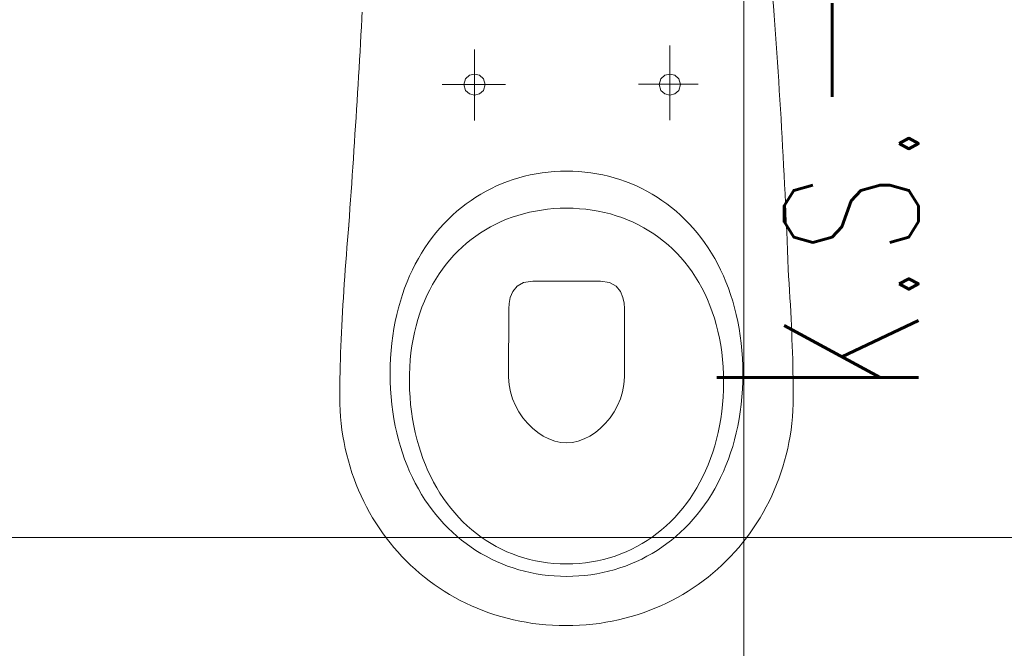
# Model space of a CAD drawing. Header units: centimetres. Extents: x 88729 to 133553, y -16225 to 14174.
# Tile 199 of 231: x 92312 to 92390, y -6382 to -6333. Entities that reach past the tile are written whole.
import ezdxf
from ezdxf.enums import TextEntityAlignment as Align

# ---------------------------------------------------------------- set-up
doc = ezdxf.new("R2010")
doc.units = ezdxf.units.CM
doc.layers.add('A-ARMATURA', color=252, linetype='Continuous', lineweight=5)
for name, color, linetype in [('A-SUFITY', 252, 'Continuous'), ('B-IWE', 252, 'Continuous'), ('B-IWE-KAN', 252, 'Continuous'), ('E_PODKLAD', 7, 'Continuous'), ('R-MET-IWE', 252, 'Continuous'), ('rz_wentylacja', 252, 'Continuous')]:
    doc.layers.add(name, color=color, linetype=linetype)
doc.styles.get("Standard").update_dxf_attribs({"font": 'txt.shx'})

# ---------------------------------------------------------------- blocks, each defined once
blk = doc.blocks.new('A$C04280096')
at = {"layer": 'A-ARMATURA'}
for p, q in [((82.03, -209.47), (82.03, -268.73)), ((-72.95, -212.51), (-72.95, -269.03)), ((-80.17, -235.82), (-77.06, -233.02)), ((-77.06, -233.02), (-73.01, -232.08)), ((-73.01, -232.08), (-68.97, -233.02)), ((-68.97, -233.02), (-65.86, -235.82)), ((74.8, -235.82), (77.92, -233.02)), ((77.92, -233.02), (81.96, -232.08)), ((81.96, -232.08), (86.01, -233.02)), ((86.01, -233.02), (89.12, -235.82)), ((-98.64, -240.47), (-48.47, -240.47)), ((-81.42, -240.48), (-80.17, -235.82)), ((-80.17, -245.15), (-81.42, -240.48)), ((-65.86, -235.82), (-64.61, -240.48)), ((-64.61, -240.49), (-65.86, -245.15)), ((-64.61, -240.48), (-64.61, -240.49)), ((57.18, -240.16), (104.61, -240.16)), ((73.56, -240.48), (74.8, -235.82)), ((74.8, -245.15), (73.56, -240.48)), ((89.12, -235.82), (90.37, -240.48)), ((90.37, -240.49), (89.12, -245.15)), ((90.37, -240.48), (90.37, -240.49)), ((-77.06, -247.95), (-80.17, -245.15)), ((-73.01, -248.89), (-77.06, -247.95)), ((-68.97, -247.95), (-73.01, -248.89)), ((-65.86, -245.15), (-68.97, -247.95)), ((77.92, -247.95), (74.8, -245.15)), ((81.96, -248.89), (77.92, -247.95)), ((86, -247.95), (81.96, -248.89)), ((89.12, -245.15), (86, -247.95)), ((-28.73, -312.16), (-33.34, -313.23)), ((-24.06, -311.25), (-28.73, -312.16)), ((-19.35, -310.5), (-24.06, -311.25)), ((-14.58, -309.92), (-19.35, -310.5)), ((-9.76, -309.5), (-14.58, -309.92)), ((-4.9, -309.25), (-9.76, -309.5)), ((0, -309.16), (-4.9, -309.25)), ((4.9, -309.25), (0, -309.16)), ((9.76, -309.5), (4.9, -309.25)), ((14.58, -309.92), (9.76, -309.5)), ((19.35, -310.5), (14.58, -309.92)), ((24.06, -311.25), (19.35, -310.5)), ((28.73, -312.16), (24.06, -311.25)), ((33.34, -313.23), (28.73, -312.16)), ((-51.17, -319.07), (-55.46, -320.92)), ((-46.81, -317.38), (-51.17, -319.07)), ((-42.38, -315.84), (-46.81, -317.38)), ((-37.89, -314.45), (-42.38, -315.84)), ((-33.34, -313.23), (-37.89, -314.45)), ((37.89, -314.45), (33.34, -313.23)), ((42.38, -315.84), (37.89, -314.45)), ((46.81, -317.38), (42.38, -315.84)), ((51.17, -319.07), (46.81, -317.38)), ((55.46, -320.92), (51.17, -319.07)), ((-67.89, -327.36), (-71.87, -329.8)), ((-63.82, -325.07), (-67.89, -327.36)), ((-59.68, -322.92), (-63.82, -325.07)), ((-55.46, -320.92), (-59.68, -322.92)), ((59.68, -322.92), (55.46, -320.92)), ((63.82, -325.07), (59.68, -322.92)), ((67.89, -327.36), (63.82, -325.07)), ((71.87, -329.8), (67.89, -327.36)), ((-79.59, -335.12), (-83.31, -338)), ((-75.77, -332.39), (-79.59, -335.12)), ((-71.87, -329.8), (-75.77, -332.39)), ((75.77, -332.39), (71.87, -329.8)), ((79.59, -335.12), (75.77, -332.39)), ((83.31, -338), (79.59, -335.12)), ((-86.95, -341.01), (-90.49, -344.16)), ((-83.31, -338), (-86.95, -341.01)), ((-34.09, -342.96), (-38.66, -344.28)), ((-29.43, -341.81), (-34.09, -342.96)), ((-24.7, -340.84), (-29.43, -341.81)), ((-19.9, -340.03), (-24.7, -340.84)), ((-15.02, -339.41), (-19.9, -340.03)), ((-10.08, -338.96), (-15.02, -339.41)), ((-5.07, -338.68), (-10.08, -338.96)), ((0, -338.59), (-5.07, -338.68)), ((5.19, -338.69), (0, -338.59)), ((10.32, -338.97), (5.19, -338.69)), ((15.37, -339.45), (10.32, -338.97)), ((20.35, -340.1), (15.37, -339.45)), ((25.25, -340.95), (20.35, -340.1)), ((30.07, -341.97), (25.25, -340.95)), ((34.81, -343.17), (30.07, -341.97)), ((39.46, -344.55), (34.81, -343.17)), ((86.95, -341.01), (83.31, -338)), ((90.49, -344.16), (86.95, -341.01)), ((-97.27, -350.88), (-100.5, -354.44)), ((-93.93, -347.45), (-97.27, -350.88)), ((-90.49, -344.16), (-93.93, -347.45)), ((-56.1, -351.2), (-60.22, -353.34)), ((-51.87, -349.23), (-56.1, -351.2)), ((-47.56, -347.41), (-51.87, -349.23)), ((-43.15, -345.76), (-47.56, -347.41)), ((-38.66, -344.28), (-43.15, -345.76)), ((44.03, -346.11), (39.46, -344.55)), ((48.5, -347.84), (44.03, -346.11)), ((52.88, -349.74), (48.5, -347.84)), ((57.15, -351.81), (52.88, -349.74)), ((93.93, -347.45), (90.49, -344.16)), ((97.27, -350.88), (93.93, -347.45)), ((100.5, -354.44), (97.27, -350.88)), ((-173.83, -364.03), (-173.36, -358.21)), ((-173.36, -358.21), (-172.87, -352.37)), ((-103.63, -358.14), (-106.66, -361.96)), ((-100.5, -354.44), (-103.63, -358.14)), ((-68.18, -358.09), (-72.01, -360.7)), ((-64.25, -355.64), (-68.18, -358.09)), ((-60.22, -353.34), (-64.25, -355.64)), ((61.33, -354.05), (57.15, -351.81)), ((65.4, -356.46), (61.33, -354.05)), ((69.37, -359.03), (65.4, -356.46)), ((73.22, -361.76), (69.37, -359.03)), ((103.63, -358.14), (100.5, -354.44)), ((106.66, -361.96), (103.63, -358.14)), ((-174.29, -369.84), (-173.83, -364.03)), ((-109.57, -365.92), (-112.36, -370)), ((-106.66, -361.96), (-109.57, -365.92)), ((-79.33, -366.37), (-82.82, -369.43)), ((-75.72, -363.46), (-79.33, -366.37)), ((-72.01, -360.7), (-75.72, -363.46)), ((76.96, -364.64), (73.22, -361.76)), ((80.59, -367.69), (76.96, -364.64)), ((109.57, -365.92), (106.66, -361.96)), ((112.36, -370), (109.57, -365.92)), ((-174.74, -375.62), (-174.29, -369.84)), ((-115.04, -374.21), (-117.6, -378.55)), ((-112.36, -370), (-115.04, -374.21)), ((-86.19, -372.63), (-89.45, -375.99)), ((-82.82, -369.43), (-86.19, -372.63)), ((84.09, -370.89), (80.59, -367.69)), ((87.47, -374.25), (84.09, -370.89)), ((90.73, -377.76), (87.47, -374.25)), ((115.04, -374.21), (112.36, -370)), ((117.6, -378.55), (115.04, -374.21)), ((-175.6, -387.13), (-175.17, -381.39)), ((-175.17, -381.39), (-174.74, -375.62)), ((-117.6, -378.55), (-120.03, -383.01)), ((-92.58, -379.48), (-95.59, -383.12)), ((-89.45, -375.99), (-92.58, -379.48)), ((93.86, -381.42), (90.73, -377.76)), ((96.85, -385.22), (93.86, -381.42)), ((120.03, -383.01), (117.6, -378.55)), ((-176, -392.84), (-175.6, -387.13)), ((-122.34, -387.59), (-124.52, -392.3)), ((-120.03, -383.01), (-122.34, -387.59)), ((-98.46, -386.9), (-101.21, -390.81)), ((-95.59, -383.12), (-98.46, -386.9)), ((99.71, -389.17), (96.85, -385.22)), ((102.43, -393.27), (99.71, -389.17)), ((122.34, -387.59), (120.03, -383.01)), ((124.52, -392.3), (122.34, -387.59)), ((175.96, -386.92), (176.34, -392.64)), ((-176.77, -404.18), (-176.4, -398.53)), ((-176.4, -398.53), (-176, -392.84)), ((-126.57, -397.12), (-128.49, -402.06)), ((-124.52, -392.3), (-126.57, -397.12)), ((-103.82, -394.86), (-106.29, -399.05)), ((-101.21, -390.81), (-103.82, -394.86)), ((-34.11, -397.56), (-39.28, -400.49)), ((-26.84, -396.45), (-34.11, -397.56)), ((-2.06, -396.45), (-26.84, -396.45)), ((26.95, -396.45), (-2.06, -396.45)), ((34.23, -397.56), (26.95, -396.45)), ((39.4, -400.49), (34.23, -397.56)), ((105.01, -397.5), (102.43, -393.27)), ((107.45, -401.88), (105.01, -397.5)), ((126.57, -397.12), (124.52, -392.3)), ((128.49, -402.06), (126.57, -397.12)), ((176.34, -392.64), (176.7, -398.34)), ((176.7, -398.34), (177.04, -404.01)), ((-177.13, -409.8), (-176.77, -404.18)), ((-128.49, -402.06), (-130.27, -407.12)), ((-108.62, -403.37), (-110.8, -407.82)), ((-106.29, -399.05), (-108.62, -403.37)), ((-42.7, -404.65), (-44.69, -409.42)), ((-39.28, -400.49), (-42.7, -404.65)), ((42.81, -404.62), (39.4, -400.49)), ((44.81, -409.36), (42.81, -404.62)), ((109.74, -406.39), (107.45, -401.88)), ((111.87, -411.04), (109.74, -406.39)), ((130.27, -407.12), (128.49, -402.06)), ((177.04, -404.01), (177.37, -409.64)), ((-177.47, -415.39), (-177.13, -409.8)), ((-131.9, -412.29), (-133.4, -417.57)), ((-130.27, -407.12), (-131.9, -412.29)), ((-112.84, -412.39), (-114.73, -417.1)), ((-110.8, -407.82), (-112.84, -412.39)), ((-45.63, -414.21), (-45.84, -418.41)), ((-44.69, -409.42), (-45.63, -414.21)), ((45.75, -414.09), (44.81, -409.36)), ((45.97, -418.21), (45.75, -414.09)), ((113.86, -415.82), (111.87, -411.04)), ((131.9, -412.29), (130.27, -407.12)), ((133.4, -417.57), (131.9, -412.29)), ((177.37, -409.64), (177.68, -415.24)), ((-178.1, -426.45), (-177.79, -420.94)), ((-177.79, -420.94), (-177.47, -415.39)), ((-133.4, -417.57), (-134.75, -422.97)), ((-116.46, -421.93), (-118.04, -426.88)), ((-114.73, -417.1), (-116.46, -421.93)), ((-45.84, -418.41), (-45.97, -472.78)), ((45.97, -472.5), (45.97, -418.21)), ((115.69, -420.74), (113.86, -415.82)), ((117.36, -425.78), (115.69, -420.74)), ((134.75, -422.97), (133.4, -417.57)), ((177.68, -415.24), (177.98, -420.8)), ((177.98, -420.8), (178.26, -426.32)), ((-178.38, -431.91), (-178.1, -426.45)), ((-135.95, -428.48), (-137, -434.1)), ((-134.75, -422.97), (-135.95, -428.48)), ((-118.04, -426.88), (-119.46, -431.95)), ((118.86, -430.95), (117.36, -425.78)), ((135.95, -428.48), (134.75, -422.97)), ((137, -434.1), (135.95, -428.48)), ((178.26, -426.32), (178.52, -431.8)), ((-178.89, -442.71), (-178.64, -437.34)), ((-178.64, -437.34), (-178.38, -431.91)), ((-137, -434.1), (-137.9, -439.82)), ((-120.71, -437.15), (-121.8, -442.46)), ((-119.46, -431.95), (-120.71, -437.15)), ((120.2, -436.25), (118.86, -430.95)), ((121.37, -441.67), (120.2, -436.25)), ((137.9, -439.82), (137, -434.1)), ((178.52, -431.8), (178.76, -437.24)), ((178.76, -437.24), (178.98, -442.63)), ((-179.1, -448.04), (-178.89, -442.71)), ((-137.9, -439.82), (-138.64, -445.65)), ((-121.8, -442.46), (-122.72, -447.88)), ((122.37, -447.21), (121.37, -441.67)), ((138.64, -445.65), (137.9, -439.82)), ((178.98, -442.63), (179.18, -447.97)), ((-179.47, -458.55), (-179.3, -453.32)), ((-179.3, -453.32), (-179.1, -448.04)), ((-139.22, -451.58), (-139.64, -457.62)), ((-138.64, -445.65), (-139.22, -451.58)), ((-122.72, -447.88), (-123.47, -453.42)), ((123.2, -452.88), (122.37, -447.21)), ((123.84, -458.66), (123.2, -452.88)), ((139.22, -451.58), (138.64, -445.65)), ((139.64, -457.62), (139.22, -451.58)), ((179.18, -447.97), (179.36, -453.26)), ((179.36, -453.26), (179.52, -458.49)), ((-179.62, -463.72), (-179.47, -458.55)), ((-139.64, -457.62), (-139.89, -463.76)), ((-124.05, -459.07), (-124.44, -464.83)), ((-123.47, -453.42), (-124.05, -459.07)), ((124.31, -464.55), (123.84, -458.66)), ((139.89, -463.76), (139.64, -457.62)), ((179.52, -458.49), (179.65, -463.67)), ((-179.84, -473.89), (-179.74, -468.83)), ((-179.74, -468.83), (-179.62, -463.72)), ((-139.89, -463.76), (-139.97, -469.99)), ((-124.44, -464.83), (-124.66, -470.71)), ((124.59, -470.56), (124.31, -464.55)), ((139.97, -469.99), (139.89, -463.76)), ((179.65, -463.67), (179.76, -468.8)), ((179.76, -468.8), (179.85, -473.86)), ((-179.91, -478.88), (-179.84, -473.89)), ((-139.97, -469.99), (-139.89, -476.23)), ((-139.97, -469.99), (-139.97, -469.99)), ((-139.89, -476.23), (-139.64, -482.37)), ((-124.66, -470.71), (-124.69, -476.68)), ((-124.69, -476.68), (-124.54, -482.67)), ((-124.69, -476.68), (-124.69, -476.68)), ((-45.97, -472.78), (-45.58, -478.69)), ((45.6, -478.45), (45.97, -472.5)), ((45.97, -472.5), (45.97, -472.5)), ((124.69, -476.68), (124.59, -470.56)), ((124.6, -482.67), (124.69, -476.68)), ((124.69, -476.68), (124.69, -476.68)), ((139.64, -482.37), (139.89, -476.23)), ((139.89, -476.23), (139.97, -469.99)), ((139.97, -469.99), (139.97, -469.99)), ((179.85, -473.86), (179.92, -478.86)), ((-179.97, -488.67), (-179.95, -483.81)), ((-179.95, -483.81), (-179.91, -478.88)), ((-139.64, -482.37), (-139.22, -488.41)), ((-124.54, -482.67), (-124.21, -488.57)), ((-45.58, -478.69), (-44.5, -484.45)), ((-44.5, -484.45), (-42.8, -490)), ((42.86, -489.83), (44.55, -484.25)), ((44.55, -484.25), (45.6, -478.45)), ((124.33, -488.57), (124.6, -482.67)), ((139.22, -488.41), (139.64, -482.37)), ((179.92, -478.86), (179.95, -483.8)), ((179.95, -483.8), (179.97, -488.67)), ((-179.9, -493.91), (-179.97, -488.67)), ((-139.22, -488.41), (-138.64, -494.34)), ((-124.21, -488.57), (-123.72, -494.38)), ((-42.8, -490), (-40.54, -495.31)), ((40.6, -495.17), (42.86, -489.83)), ((123.88, -494.38), (124.33, -488.57)), ((138.64, -494.34), (139.22, -488.41)), ((179.97, -488.67), (179.9, -493.91)), ((-179.69, -499.11), (-179.9, -493.91)), ((-179.34, -504.28), (-179.69, -499.11)), ((-138.64, -494.34), (-137.9, -500.17)), ((-137.9, -500.17), (-137, -505.89)), ((-123.72, -494.38), (-123.06, -500.1)), ((-123.06, -500.1), (-122.24, -505.72)), ((-40.54, -495.31), (-37.77, -500.33)), ((34.62, -504.92), (37.83, -500.22)), ((37.83, -500.22), (40.6, -495.17)), ((122.48, -505.72), (123.27, -500.1)), ((123.27, -500.1), (123.88, -494.38)), ((137, -505.89), (137.9, -500.17)), ((137.9, -500.17), (138.64, -494.34)), ((179.69, -499.11), (179.33, -504.28)), ((179.9, -493.91), (179.69, -499.11)), ((-178.86, -509.4), (-179.34, -504.28)), ((-137, -505.89), (-135.95, -511.51)), ((-122.24, -505.72), (-121.25, -511.25)), ((-37.77, -500.33), (-34.56, -505.01)), ((-34.56, -505.01), (-30.96, -509.31)), ((31.01, -509.24), (34.62, -504.92)), ((121.53, -511.25), (122.48, -505.72)), ((135.95, -511.51), (137, -505.89)), ((179.33, -504.28), (178.85, -509.4)), ((-178.24, -514.48), (-178.86, -509.4)), ((-177.49, -519.52), (-178.24, -514.48)), ((-135.95, -511.51), (-134.75, -517.02)), ((-121.25, -511.25), (-120.1, -516.68)), ((-30.96, -509.31), (-27.04, -513.18)), ((-27.04, -513.18), (-22.85, -516.58)), ((22.88, -516.55), (27.08, -513.13)), ((27.08, -513.13), (31.01, -509.24)), ((120.41, -516.68), (121.53, -511.25)), ((134.75, -517.02), (135.95, -511.51)), ((178.22, -514.48), (177.46, -519.52)), ((178.85, -509.4), (178.22, -514.48)), ((-176.61, -524.51), (-177.49, -519.52)), ((-134.75, -517.02), (-133.4, -522.41)), ((-133.4, -522.41), (-131.9, -527.7)), ((-120.1, -516.68), (-118.8, -522)), ((-118.8, -522), (-117.34, -527.21)), ((-22.85, -516.58), (-18.45, -519.47)), ((-18.45, -519.47), (-13.91, -521.79)), ((-13.91, -521.79), (-9.28, -523.5)), ((-9.28, -523.5), (-4.62, -524.57)), ((4.62, -524.56), (9.29, -523.5)), ((9.29, -523.5), (13.92, -521.78)), ((13.92, -521.78), (18.47, -519.45)), ((18.47, -519.45), (22.88, -516.55)), ((117.69, -527.21), (119.13, -522)), ((119.13, -522), (120.41, -516.68)), ((131.9, -527.7), (133.4, -522.41)), ((133.4, -522.41), (134.75, -517.02)), ((177.46, -519.52), (176.57, -524.51)), ((-175.6, -529.45), (-176.61, -524.51)), ((-174.46, -534.34), (-175.6, -529.45)), ((-131.9, -527.7), (-130.27, -532.87)), ((-117.34, -527.21), (-115.73, -532.32)), ((-4.62, -524.57), (0, -524.93)), ((0, -524.93), (4.62, -524.56)), ((116.1, -532.32), (117.69, -527.21)), ((130.27, -532.87), (131.9, -527.7)), ((175.55, -529.45), (174.4, -534.34)), ((176.57, -524.51), (175.55, -529.45)), ((-173.19, -539.18), (-174.46, -534.34)), ((-171.8, -543.97), (-173.19, -539.18)), ((-130.27, -532.87), (-128.49, -537.93)), ((-128.49, -537.93), (-126.57, -542.87)), ((-115.73, -532.32), (-113.97, -537.32)), ((-113.97, -537.32), (-112.07, -542.2)), ((112.46, -542.2), (114.35, -537.32)), ((114.35, -537.32), (116.1, -532.32)), ((126.57, -542.87), (128.49, -537.93)), ((128.49, -537.93), (130.27, -532.87)), ((173.12, -539.18), (171.72, -543.97)), ((174.4, -534.34), (173.12, -539.18)), ((-170.29, -548.7), (-171.8, -543.97)), ((-126.57, -542.87), (-124.52, -547.69)), ((-112.07, -542.2), (-110.02, -546.96)), ((-110.02, -546.96), (-107.83, -551.6)), ((108.23, -551.6), (110.41, -546.96)), ((110.41, -546.96), (112.46, -542.2)), ((124.52, -547.69), (126.57, -542.87)), ((171.72, -543.97), (170.19, -548.7)), ((-168.66, -553.37), (-170.29, -548.7)), ((-166.9, -557.98), (-168.66, -553.37)), ((-124.52, -547.69), (-122.34, -552.4)), ((-122.34, -552.4), (-120.03, -556.98)), ((-107.83, -551.6), (-105.51, -556.12)), ((105.9, -556.12), (108.23, -551.6)), ((120.03, -556.98), (122.34, -552.4)), ((122.34, -552.4), (124.52, -547.69)), ((168.54, -553.37), (166.77, -557.98)), ((170.19, -548.7), (168.54, -553.37)), ((-165.03, -562.53), (-166.9, -557.98)), ((-163.04, -567.01), (-165.03, -562.53)), ((-120.03, -556.98), (-117.6, -561.44)), ((-117.6, -561.44), (-115.04, -565.77)), ((-105.51, -556.12), (-103.04, -560.51)), ((-103.04, -560.51), (-100.45, -564.77)), ((100.83, -564.77), (103.43, -560.51)), ((103.43, -560.51), (105.9, -556.12)), ((115.04, -565.77), (117.6, -561.44)), ((117.6, -561.44), (120.03, -556.98)), ((164.88, -562.53), (162.87, -567.01)), ((166.77, -557.98), (164.88, -562.53)), ((-160.93, -571.42), (-163.04, -567.01)), ((-115.04, -565.77), (-112.36, -569.99)), ((-112.36, -569.99), (-109.57, -574.07)), ((-100.45, -564.77), (-97.72, -568.9)), ((-97.72, -568.9), (-94.87, -572.9)), ((95.23, -572.9), (98.09, -568.9)), ((98.09, -568.9), (100.83, -564.77)), ((109.57, -574.07), (112.36, -569.99)), ((112.36, -569.99), (115.04, -565.77)), ((162.87, -567.01), (160.75, -571.42)), ((-158.71, -575.77), (-160.93, -571.42)), ((-156.38, -580.05), (-158.71, -575.77)), ((-109.57, -574.07), (-106.66, -578.03)), ((-106.66, -578.03), (-103.63, -581.85)), ((-94.87, -572.9), (-91.89, -576.75)), ((-91.89, -576.75), (-88.79, -580.47)), ((89.12, -580.47), (92.23, -576.75)), ((92.23, -576.75), (95.23, -572.9)), ((103.63, -581.85), (106.66, -578.03)), ((106.66, -578.03), (109.57, -574.07)), ((158.51, -575.77), (156.16, -580.05)), ((160.75, -571.42), (158.51, -575.77)), ((-153.94, -584.25), (-156.38, -580.05)), ((-151.39, -588.38), (-153.94, -584.25)), ((-103.63, -581.85), (-100.5, -585.55)), ((-100.5, -585.55), (-97.27, -589.11)), ((-88.79, -580.47), (-85.56, -584.04)), ((-85.56, -584.04), (-82.22, -587.47)), ((82.52, -587.47), (85.88, -584.04)), ((85.88, -584.04), (89.12, -580.47)), ((97.27, -589.11), (100.5, -585.55)), ((100.5, -585.55), (103.63, -581.85)), ((153.69, -584.25), (151.12, -588.38)), ((156.16, -580.05), (153.69, -584.25)), ((-148.73, -592.43), (-151.39, -588.38)), ((-145.96, -596.41), (-148.73, -592.43)), ((-97.27, -589.11), (-93.93, -592.53)), ((-93.93, -592.53), (-90.49, -595.82)), ((-82.22, -587.47), (-78.77, -590.75)), ((-78.77, -590.75), (-75.2, -593.87)), ((-75.2, -593.87), (-71.53, -596.84)), ((71.77, -596.84), (75.46, -593.87)), ((75.46, -593.87), (79.05, -590.75)), ((79.05, -590.75), (82.52, -587.47)), ((90.49, -595.82), (93.93, -592.53)), ((93.93, -592.53), (97.27, -589.11)), ((148.44, -592.43), (145.66, -596.41)), ((151.12, -588.38), (148.44, -592.43)), ((-143.09, -600.3), (-145.96, -596.41)), ((-140.12, -604.11), (-143.09, -600.3)), ((-90.49, -595.82), (-86.95, -598.98)), ((-86.95, -598.98), (-83.31, -601.99)), ((-71.53, -596.84), (-67.75, -599.66)), ((-67.75, -599.66), (-63.86, -602.31)), ((64.06, -602.31), (67.96, -599.66)), ((67.96, -599.66), (71.77, -596.84)), ((83.31, -601.99), (86.95, -598.98)), ((86.95, -598.98), (90.49, -595.82)), ((142.77, -600.3), (139.77, -604.11)), ((145.66, -596.41), (142.77, -600.3)), ((-137.05, -607.83), (-140.12, -604.11)), ((-133.88, -611.47), (-137.05, -607.83)), ((-83.31, -601.99), (-79.59, -604.86)), ((-79.59, -604.86), (-75.77, -607.6)), ((-75.77, -607.6), (-71.87, -610.18)), ((-63.86, -602.31), (-59.87, -604.8)), ((-59.87, -604.8), (-55.79, -607.12)), ((-55.79, -607.12), (-51.6, -609.27)), ((-51.6, -609.27), (-47.33, -611.25)), ((47.44, -611.25), (51.74, -609.27)), ((51.74, -609.27), (55.94, -607.12)), ((55.94, -607.12), (60.05, -604.8)), ((60.05, -604.8), (64.06, -602.31)), ((71.87, -610.18), (75.77, -607.6)), ((75.77, -607.6), (79.59, -604.86)), ((79.59, -604.86), (83.31, -601.99)), ((136.68, -607.83), (133.49, -611.47)), ((139.77, -604.11), (136.68, -607.83)), ((-130.61, -615.02), (-133.88, -611.47)), ((-127.25, -618.47), (-130.61, -615.02)), ((-71.87, -610.18), (-67.89, -612.63)), ((-67.89, -612.63), (-63.82, -614.92)), ((-63.82, -614.92), (-59.68, -617.07)), ((-59.68, -617.07), (-55.46, -619.07)), ((-47.33, -611.25), (-42.96, -613.06)), ((-42.96, -613.06), (-38.51, -614.68)), ((-38.51, -614.68), (-33.96, -616.13)), ((-33.96, -616.13), (-29.34, -617.39)), ((-29.34, -617.39), (-24.64, -618.47)), ((24.67, -618.47), (29.39, -617.39)), ((29.39, -617.39), (34.03, -616.13)), ((34.03, -616.13), (38.58, -614.68)), ((38.58, -614.68), (43.06, -613.06)), ((43.06, -613.06), (47.44, -611.25)), ((55.46, -619.07), (59.68, -617.07)), ((59.68, -617.07), (63.82, -614.92)), ((63.82, -614.92), (67.89, -612.63)), ((67.89, -612.63), (71.87, -610.18)), ((130.19, -615.02), (126.81, -618.47)), ((133.49, -611.47), (130.19, -615.02)), ((-123.79, -621.84), (-127.25, -618.47)), ((-120.23, -625.1), (-123.79, -621.84)), ((-116.59, -628.27), (-120.23, -625.1)), ((-55.46, -619.07), (-51.17, -620.92)), ((-51.17, -620.92), (-46.81, -622.61)), ((-46.81, -622.61), (-42.38, -624.15)), ((-42.38, -624.15), (-37.89, -625.53)), ((-24.64, -618.47), (-19.85, -619.36)), ((-19.85, -619.36), (-15, -620.05)), ((-15, -620.05), (-10.07, -620.55)), ((-10.07, -620.55), (-5.07, -620.85)), ((-5.07, -620.85), (0, -620.96)), ((0, -620.96), (5.07, -620.85)), ((0, -620.96), (0, -620.96)), ((5.07, -620.85), (10.07, -620.55)), ((10.07, -620.55), (15.01, -620.05)), ((15.01, -620.05), (19.88, -619.36)), ((19.88, -619.36), (24.67, -618.47)), ((37.89, -625.53), (42.38, -624.15)), ((42.38, -624.15), (46.81, -622.61)), ((46.81, -622.61), (51.17, -620.92)), ((51.17, -620.92), (55.46, -619.07)), ((119.75, -625.1), (116.08, -628.27)), ((123.32, -621.84), (119.75, -625.1)), ((126.81, -618.47), (123.32, -621.84)), ((-112.85, -631.35), (-116.59, -628.27)), ((-109.03, -634.32), (-112.85, -631.35)), ((-37.89, -625.53), (-33.34, -626.76)), ((-33.34, -626.76), (-28.73, -627.83)), ((-28.73, -627.83), (-24.06, -628.74)), ((-24.06, -628.74), (-19.35, -629.49)), ((-19.35, -629.49), (-14.58, -630.07)), ((-14.58, -630.07), (-9.76, -630.49)), ((-9.76, -630.49), (-4.9, -630.74)), ((-4.9, -630.74), (0, -630.82)), ((0, -630.82), (4.9, -630.74)), ((0, -630.82), (0, -630.82)), ((4.9, -630.74), (9.76, -630.49)), ((9.76, -630.49), (14.58, -630.07)), ((14.58, -630.07), (19.35, -629.49)), ((19.35, -629.49), (24.06, -628.74)), ((24.06, -628.74), (28.73, -627.83)), ((28.73, -627.83), (33.34, -626.76)), ((33.34, -626.76), (37.89, -625.53)), ((112.33, -631.35), (108.48, -634.32)), ((116.08, -628.27), (112.33, -631.35)), ((-105.12, -637.18), (-109.03, -634.32)), ((-101.13, -639.94), (-105.12, -637.18)), ((-97.05, -642.6), (-101.13, -639.94)), ((100.53, -639.94), (96.44, -642.6)), ((104.55, -637.18), (100.53, -639.94)), ((108.48, -634.32), (104.55, -637.18)), ((-92.89, -645.14), (-97.05, -642.6)), ((-88.65, -647.58), (-92.89, -645.14)), ((-84.33, -649.89), (-88.65, -647.58)), ((88, -647.58), (83.66, -649.89)), ((92.26, -645.14), (88, -647.58)), ((96.44, -642.6), (92.26, -645.14)), ((-79.94, -652.1), (-84.33, -649.89)), ((-75.47, -654.18), (-79.94, -652.1)), ((-70.92, -656.15), (-75.47, -654.18)), ((-66.31, -657.99), (-70.92, -656.15)), ((70.2, -656.15), (65.56, -657.99)), ((74.76, -654.18), (70.2, -656.15)), ((79.25, -652.1), (74.76, -654.18)), ((83.66, -649.89), (79.25, -652.1)), ((-61.62, -659.71), (-66.31, -657.99)), ((-56.86, -661.31), (-61.62, -659.71)), ((-52.04, -662.77), (-56.86, -661.31)), ((-47.15, -664.11), (-52.04, -662.77)), ((-42.19, -665.32), (-47.15, -664.11)), ((46.35, -664.11), (41.38, -665.32)), ((51.25, -662.77), (46.35, -664.11)), ((56.09, -661.31), (51.25, -662.77)), ((60.86, -659.71), (56.09, -661.31)), ((65.56, -657.99), (60.86, -659.71)), ((-37.17, -666.39), (-42.19, -665.32)), ((-32.1, -667.32), (-37.17, -666.39)), ((-26.96, -668.12), (-32.1, -667.32)), ((-21.76, -668.77), (-26.96, -668.12)), ((-16.51, -669.29), (-21.76, -668.77)), ((-11.2, -669.66), (-16.51, -669.29)), ((-5.84, -669.88), (-11.2, -669.66)), ((-0.43, -669.95), (-5.84, -669.88)), ((4.98, -669.88), (-0.43, -669.95)), ((10.35, -669.66), (4.98, -669.88)), ((15.66, -669.29), (10.35, -669.66)), ((20.92, -668.77), (15.66, -669.29)), ((26.12, -668.12), (20.92, -668.77)), ((31.26, -667.32), (26.12, -668.12)), ((36.35, -666.39), (31.26, -667.32)), ((41.38, -665.32), (36.35, -666.39))]:
    blk.add_line(p, q, dxfattribs=at)
at = {"layer": 'A-ARMATURA', "linetype": 'Continuous'}
for centre, radius, start, end in [((-5010.96, -574.67), 5190.32, 2.07305, 4.71198), ((-8576.26, 264.4), 8425.94, 355.762455, 357.188478)]:
    blk.add_arc(centre, radius, start, end, dxfattribs=at)
blk = doc.blocks.new('A$C6D4569AD')
at = {"layer": 'A-ARMATURA', "xscale": -0.09999999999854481, "yscale": 0.1000000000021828, "zscale": 0.1, "rotation": 270}
blk.add_blockref('A$C04280096', (15.03, 0), dxfattribs=at)
blk = doc.blocks.new('IWE0W')
at = {"layer": 'B-IWE-KAN'}
blk.add_lwpolyline([(0.8536, 0.8536, -1), (0.1464, 0.1464), (0.8536, 0.8536, 1), (0.1464, 0.1464)], format="xyb", dxfattribs=at)
blk = doc.blocks.new('IWE0W011')
at = {"layer": 'B-IWE'}
blk.add_lwpolyline([(0, 0), (25, 0), (25, 25), (0, 25), (0, 0)], dxfattribs=at)
at = {"xscale": 15, "yscale": 15, "zscale": 15}
blk.add_blockref('IWE0W', (5, 5), dxfattribs=at)
at = {"layer": 'R-MET-IWE', "width": 0.75}
blk.add_attdef('NR', text='', height=9.5, dxfattribs=at).set_placement((12.5, 37), align=Align.MIDDLE)
blk = doc.blocks.new('A$Ce817dbbb')
at = {"layer": 'A-SUFITY', "lineweight": 0, "ltscale": 0.1}
for p, q in [((967.604, -17079.017), (967.604, -16779.017)), ((1005.104, -16839.017), (630.104, -16839.017))]:
    blk.add_line(p, q, dxfattribs=at)
at = {"layer": 'A-ARMATURA', "color": 252, "lineweight": 9, "xscale": -1, "rotation": 270}
blk.add_blockref('A$C6D4569AD', (953.52, -16794.047), dxfattribs=at)
at = {"layer": 'rz_wentylacja', "color": 252, "lineweight": 9}
ref = blk.add_blockref('IWE0W011', (962.104, -16754.017), dxfattribs=dict(at, xscale=-1, rotation=180))
ref.add_attrib('NR', 'k.s.-', (981.459, -16828.38), dxfattribs={"layer": 'R-MET-IWE', "height": 16, "rotation": 90, "width": 0.75})
at = {"layer": 'R-MET-IWE', "color": 252, "lineweight": 9, "width": 0.75}
for tag, rotation, p in [('0-', 90, (-1139.045, -4143.611)), ('0-', 90, (-1113.045, -4143.611)), ('0-', 90, (-1087.045, -4143.611)), ('2-', 90, (-796.045, -4143.611)), ('2-', 90, (-505.045, -4143.611)), ('0-', 90, (-480.045, -4143.611)), ('0-', 90, (-456.045, -4143.611)), ('2-', 90, (-166.045, -4143.611)), ('2-', 90, (-625.663, -4833.611)), ('2-', 90, (-599.663, -4833.611)), ('2-', 90, (-573.663, -4833.611)), ('0-', 180, (-2169.638, -4848.468)), ('0-', 180, (-2169.638, -4873.468)), ('0-', 180, (-2169.638, -4899.468)), ('-2', 90, (-1661.47, -4961.645)), ('-2', 90, (-1636.47, -4961.645)), ('0-', 270, (-1489.782, -4968.061)), ('0-', 270, (-1464.782, -4968.061)), ('0-', 270, (-1439.782, -4968.061)), ('0-', 270, (-1364.782, -4968.061)), ('0-', 270, (-1339.782, -4968.061)), ('0-', 270, (-1314.782, -4968.061)), ('0-', 270, (328.218, -4968.061)), ('0-', 270, (354.218, -4968.061)), ('0-', 270, (1256.218, -4968.061)), ('0-', 270, (1282.218, -4968.061)), ('0-', 90, (-513.045, -5496.611)), ('0-', 90, (-487.045, -5496.611)), ('K.S.-', 90, (-487.045, -5766.111)), ('0-', 90, (-513.045, -5766.111)), ('1-', 90, (-539.045, -6114.611)), ('0-', 90, (-513.045, -6114.611)), ('0-', 90, (-487.045, -6114.611)), ('0-', 90, (301.955, -6545.611)), ('0-', 90, (327.955, -6545.611)), ('0-', 90, (353.955, -6545.611)), ('0-', 90, (416.113, -6545.611)), ('0-', 90, (1255.955, -6545.611)), ('0-', 90, (1281.955, -6545.611)), ('1-', 90, (2382.955, -6845.611)), ('1-', 90, (2408.955, -6845.611)), ('1-', 90, (2434.955, -6845.611)), ('1-', 90, (2827.955, -6845.611)), ('1-', 90, (2853.955, -6845.611)), ('1-', 90, (2879.955, -6845.611)), ('<-2', 90, (-910.64, -10482.409)), ('2->', 90, (-718.146, -10854.38)), ('2->', 90, (-692.146, -10854.38)), ('2->', 90, (-744.146, -10870.803)), ('-0', 90, (-186.093, -12450.121)), ('1-', 90, (2264.472, -12866.38)), ('1-', 90, (2290.472, -12866.38)), ('1-', 90, (2316.472, -12866.38)), ('1-', 90, (2709.472, -12866.38)), ('1-', 90, (2735.472, -12866.38)), ('1-', 90, (2761.472, -12866.38)), ('<-KL', 90, (-700.012, -16780.913)), ('-0', 90, (-179.939, -18957.533)), ('0->', 90, (-1257.528, -23179.046)), ('0->', 90, (-1231.528, -23179.046)), ('0->', 90, (-1205.528, -23179.046)), ('0->', 90, (-600.528, -23179.046)), ('0->', 90, (-574.528, -23179.046)), ('0->', 90, (-1692.528, -24074.046)), ('0->', 90, (-1666.528, -24074.046)), ('0->', 90, (-1640.528, -24074.046)), ('0->', 90, (-1486.528, -24074.046)), ('0->', 90, (-1460.528, -24074.046)), ('0->', 90, (-1434.528, -24074.046)), ('<-0', 90, (-499.818, -24383.565)), ('<-0', 90, (-298.109, -24383.565)), ('<-0', 180, (-587.122, -25088.859)), ('<-0', 270, (-496.631, -25202.677)), ('<-0', 180, (-1353.253, -25419.359)), ('<-0', 180, (-1187.253, -25444.101)), ('<-0', 90, (-179.614, -25454.222)), ('<-0', 90, (-69.593, -26375.359)), ('<-0', 90, (-43.593, -26375.359))]:
    blk.add_attdef(tag, text='', height=17, rotation=rotation, dxfattribs=at).set_placement(p, align=Align.MIDDLE)
for tag, p in [('2-', (1424.812, -4179.204)), ('2-', (1424.812, -4205.204)), ('K.S.-', (-76.891, -4264.204)), ('KL-', (-613.132, -4292.185)), ('1-', (-613.132, -4312.185)), ('1-', (-613.132, -4332.185)), ('K.S.-', (1414.126, -4333.662)), ('0-', (-70.188, -4341.204)), ('0-', (469.812, -4341.204)), ('1-', (-613.132, -4352.185)), ('0-', (1424.812, -4361.204)), ('0-', (-70.188, -4367.204)), ('1-', (469.812, -4367.204)), ('0-', (1099.812, -4368.204)), ('2-', (1424.812, -4387.204)), ('1-', (-70.188, -4393.204)), ('1-', (469.812, -4393.204)), ('1-', (1099.812, -4394.204)), ('2-', (1424.812, -4413.204)), ('2-', (-70.188, -4419.204)), ('2-', (1099.812, -4420.204)), ('2-', (469.812, -4444.204)), ('K.S.-', (-76.891, -4445.204)), ('2-', (1099.812, -4446.204)), ('2-', (469.812, -4470.204)), ('2-', (-825.188, -4496.204)), ('2-', (-825.188, -4522.204)), ('2-', (-70.188, -4574.204)), ('2-', (-70.188, -4600.204)), ('K.S.-', (1089.126, -4600.662)), ('2-', (1099.812, -4653.204)), ('2-', (-70.188, -4669.204)), ('2-', (1099.812, -4679.204)), ('-1', (1806.777, -4690.779)), ('1-', (-70.188, -4695.204)), ('2-', (1099.812, -4705.204)), ('-1', (1806.777, -4716.295)), ('K.S.-', (-73.204, -4721.204)), ('-1', (1806.777, -4743.07)), ('FR-', (-70.188, -4747.204)), ('0-', (-1066.188, -6382.704)), ('0-', (-1066.188, -6408.704)), ('2-', (1729.812, -6586.204)), ('2-', (1729.812, -6612.204)), ('2-', (1729.812, -6638.204)), ('2-', (1729.812, -6664.204)), ('K.S.-', (469.812, -6788.204)), ('1-', (-962.188, -6915.204)), ('2-', (1729.812, -6923.204)), ('1-', (-460.188, -6923.204)), ('1-', (469.812, -6923.204)), ('2-', (1729.812, -6949.204)), ('1-', (-460.188, -6949.204)), ('1-', (469.812, -6949.204)), ('K.S.-', (2901.812, -6960.204)), ('2-', (1729.812, -6975.204)), ('2-', (1729.812, -7001.204)), ('2-', (-460.188, -7026.204)), ('0-', (469.812, -7026.204)), ('2-', (-460.188, -7052.204)), ('0-', (469.812, -7052.204)), ('2-', (-460.188, -7078.204)), ('2-', (469.812, -7078.204)), ('1-', (2901.812, -7088.204)), ('2-', (469.812, -7104.204)), ('1-', (2901.812, -7114.204)), ('0-', (1729.812, -7131.204)), ('2-', (-460.188, -7141.204)), ('0-', (1729.812, -7157.204)), ('2-', (-460.188, -7167.204)), ('2-', (469.812, -7181.204)), ('2-', (1729.812, -7183.204)), ('0-', (-460.188, -7193.204)), ('2-', (469.812, -7207.204)), ('2-', (1729.812, -7209.204)), ('K.S.-', (-470.874, -7217.662)), ('2-', (469.812, -7233.204)), ('2-', (1729.812, -7235.204)), ('1-', (-460.188, -7245.204)), ('2-', (469.812, -7259.204)), ('2-', (1729.812, -7261.204)), ('2-', (1729.812, -7287.204)), ('2-', (-460.188, -7297.204)), ('2->', (-943.671, -10542.973)), ('-1', (1688.294, -10711.548)), ('-1', (1688.294, -10737.548)), ('-1', (1688.294, -10763.548)), ('<-2', (1685.551, -12605.392)), ('2->', (1611.329, -12636.472)), ('2->', (1611.329, -12658.973)), ('2->', (1590.766, -12684.973)), ('K.S.-', (2783.329, -12980.973)), ('2->', (-578.671, -13046.973)), ('2->', (-578.671, -13072.973)), ('<-2', (-476.881, -13105.942)), ('1-', (2783.329, -13108.973)), ('1-', (2783.329, -13134.973)), ('<-1', (-610.787, -16857.829)), ('<-1', (-610.787, -16877.829)), ('<-1', (1688.294, -17218.96)), ('<-1', (1688.294, -17244.96)), ('<-1', (1688.294, -17270.96)), ('<-1', (-478.914, -18553.429)), ('<-0', (-2287.983, -23879.575)), ('<-0', (-2287.983, -23905.575)), ('<-0', (-2287.983, -23931.575)), ('<-0', (-343.077, -24738.183)), ('<-0', (-478.914, -25059.683))]:
    blk.add_attdef(tag, text='', height=17, dxfattribs=at).set_placement(p, align=Align.MIDDLE)

msp = doc.modelspace()

# ---------------------------------------------------------------- block references
at = {"layer": 'E_PODKLAD'}
msp.add_blockref('A$Ce817dbbb', (91401.874, 10465.391), dxfattribs=at)

doc.saveas('drawing.dxf')
